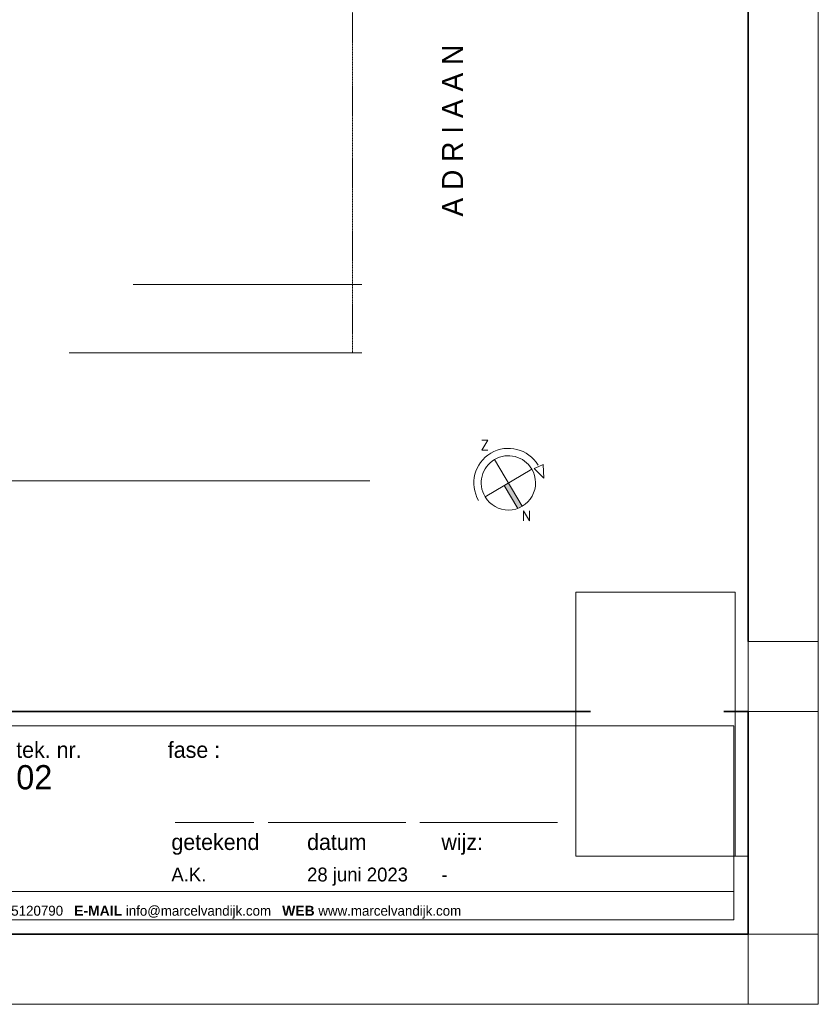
# Model space of a CAD drawing. Header units: millimetres. Extents: x 0 to 10560344, y -63228 to 177747.
# Tile 116 of 126: x 206124 to 228897, y 45511 to 73591. Entities that reach past the tile are written whole.
import ezdxf

# ---------------------------------------------------------------- set-up
doc = ezdxf.new("R2010")
doc.units = ezdxf.units.MM
doc.linetypes.add('DASHDOT', pattern=[25.4, 12.7, -6.35, 0, -6.35])
for name, color, linetype, lineweight in [('005', 9, 'Continuous', 5), ('008', 8, 'Continuous', 9), ('013', 220, 'Continuous', 13), ('035', 82, 'Continuous', 35), ('hatch013', 201, 'Continuous', 13), ('text008', 8, 'Continuous', 9), ('text018', 1, 'Continuous', 20)]:
    doc.layers.add(name, color=color, linetype=linetype, lineweight=lineweight)
doc.layers.add('AL22----_BINNENWAND', color=7, linetype='Continuous')
doc.layers.add('xx HIDDEN', color=30, linetype='Continuous', lineweight=0, plot=False)
doc.layers.add('xxhiddenxx', color=40, linetype='Continuous', lineweight=0, plot=False)
doc.styles.add('Century 2 teksten', font='GOTHIC.TTF', dxfattribs={"height": 2})
doc.styles.add('mvd', font='GOTHIC.TTF')
doc.styles.get("Standard").update_dxf_attribs({"font": 'simplex.shx'})
picture_1 = doc.add_image_def('image1.jpg', size_in_pixel=(564, 937))

# ---------------------------------------------------------------- blocks, each defined once
blk = doc.blocks.new('kader MvD A3')
at = {"layer": '008', "transparency": 33554687}
for p, q in [((-71.37, 16.12), (-82.74, 16.12)), ((-49.45, 16.12), (-69.31, 16.12)), ((-27.53, 16.12), (-47.4, 16.12))]:
    blk.add_line(p, q, dxfattribs=at)
at = {"layer": '035', "transparency": 33554687}
blk.add_line((-228.91, 0), (-228.91, 31.97), dxfattribs=at)
for points in [[(-228.69, 0), (-228.69, 0), (0, 0), (0, 32.15), (-3.5, 32.15)], [(-22.76, 32.15), (-228.69, 32.15)]]:
    blk.add_lwpolyline(points, dxfattribs=at)
at = {"layer": 'xx HIDDEN'}
blk.add_lwpolyline([(-1.9, 11.25), (0, 11.25)], dxfattribs=at)
at = {"layer": 'xxhiddenxx', "transparency": 33554687}
for p, q in [((-226.86, 29.91), (-226.86, 1.87)), ((-2.05, 30.1), (-226.64, 30.1)), ((-2.05, 2.05), (-2.05, 30.1)), ((-226.64, 6.16), (-2.05, 6.16)), ((-226.64, 2.05), (-2.05, 2.05))]:
    blk.add_line(p, q, dxfattribs=at)
at = {"layer": 'text008', "transparency": 33554687, "char_height": 2.31, "attachment_point": 1, "style": 'mvd'}
for s, insert in [('opdrachtgever :', (-224.28, 27.68)), ('project :', (-172.63, 27.87)), ('projectnr.', (-126.76, 27.78)), ('tek. nr.', (-105.7, 27.78)), ('fase :', (-83.81, 27.78)), ('schaal', (-126.68, 17.98)), ('getekend', (-83.29, 14.47)), ('datum', (-63.7, 14.47)), ('wijz:', (-44.3, 14.47))]:
    blk.add_mtext(s, dxfattribs=dict(at, insert=insert))
at = {"layer": 'text018', "transparency": 33554687, "insert": (-102.06, 3.17), "char_height": 1.43835, "attachment_point": 5, "style": 'mvd'}
blk.add_mtext('{\\fArial|b1|i0|c0|p34;ADRES} DEUTZSTRAAT 19, 2342 AC OEGSTGEEST   {\\fArial|b1|i0|c0|p34;TEL} 071 5120790   {\\fArial|b1|i0|c0|p34;E-MAIL} info@marcelvandijk.com   {\\fArial|b1|i0|c0|p34;WEB} www.marcelvandijk.com', dxfattribs=at)
at = {"layer": 'text018', "style": 'Century 2 teksten'}
for tag, p, height in [('OMSCHRIJVING_ETIKET', (-228.91, 34.1), 4), ('PROJECTNR:', (-126.76, 20.92), 3.5), ('TEKENINGNR:', (-105.7, 20.92), 3.5), ('OPDRACHTGEVER:', (-224.28, 20.82), 2), ('PROJECT:', (-172.63, 21.01), 2), ('FASE', (-83.81, 20.92), 3), ('ADRES_OPDRACHTGEVER:', (-224.28, 17.1), 2), ('ADRES_PROJECT:', (-172.63, 17.28), 2), ('POSTCODE_OPDRACHTGEVER:', (-224.28, 13.29), 2), ('POSTCODE_PROJECT:', (-172.63, 13.48), 2), ('SCHAAL:', (-126.68, 11.12), 2), ('GETEKEND', (-83.29, 7.61), 2), ('DATUM', (-63.7, 7.61), 2), ('WIJZIGINGSDATUM', (-44.3, 7.61), 2)]:
    blk.add_attdef(tag, p, '', height=height, dxfattribs=at)
at = {"layer": '005'}
image = blk.add_image(picture_1, insert=(-24.88, 11.25), size_in_units=(22.98, 38.17), dxfattribs=at)
image.dxf.flags = 7

msp = doc.modelspace()

# ---------------------------------------------------------------- hatches: boundary and pattern name
at = {"layer": 'hatch013'}
msp.add_hatch(color=7, dxfattribs=at).paths.add_polyline_path([(220059.3, 60381.1), (219938.4, 60309.5), (220326.8, 59653.9, 0.045627), (220454.3, 59714.4)])

# ---------------------------------------------------------------- linework, layer by layer
at = {"layer": '008', "color": 7, "linetype": 'DASHDOT', "ltscale": 0.1}
msp.add_line((215612.7, 64087.4), (215612.7, 98521.7), dxfattribs=at)
at = {"layer": '008', "color": 7}
for p, q in [((220454.3, 59714.4), (219664.4, 61047.8)), ((220726, 60776), (219392.7, 59986.2)), ((220326.8, 59653.9), (219938.4, 60309.5))]:
    msp.add_line(p, q, dxfattribs=at)
for points in [[(221072.5, 60518.8), (220793.6, 60790.5), (220923.6, 60849.1)], [(221072.5, 60518.8), (221053.7, 60907.6), (220923.6, 60849.1)]]:
    msp.add_lwpolyline(points, dxfattribs=at)
for radius, start, end in [(985.7, 30.64037, 210.64037), (774.9, 30.64037, 210.64037), (774.9, 210.64037, 30.64037)]:
    msp.add_arc((220059.3, 60381.1), radius, start, end, dxfattribs=at)
at = {"layer": '035'}
msp.add_lwpolyline([(226896.6, 55859.4), (226896.6, 102910.9), (146896.6, 102910.9), (146896.6, 47510.9), (179740.2, 47510.9)], dxfattribs=at)
at = {"layer": 'xx HIDDEN', "color": 7, "ltscale": 0.025}
for p, q in [((209361.6, 66037.6), (215880.9, 66037.6)), ((207536.1, 64087.4), (215880.9, 64087.4)), ((216106.4, 60443.8), (196616.2, 60443.8))]:
    msp.add_line(p, q, dxfattribs=at)
at = {"layer": 'xx HIDDEN'}
for points in [[(144896.6, 104910.9), (144896.6, 45510.9), (228896.6, 45510.9), (228896.6, 104910.9)], [(226896.6, 55859.4), (228896.6, 55859.4), (228896.6, 53859.4), (226896.6, 53859.4)], [(226896.6, 47510.9), (228896.6, 47510.9), (228896.6, 45510.9), (226896.6, 45510.9)]]:
    msp.add_lwpolyline(points, close=True, dxfattribs=at)

# ---------------------------------------------------------------- block references
at = {"layer": 'AL22----_BINNENWAND'}
ref = msp.add_blockref('kader MvD A3', (226896.6, 47510.9), dxfattribs=dict(at, xscale=197.456948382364, yscale=197.456948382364, zscale=197.456948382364))
ref.add_attrib('OPDRACHTGEVER:', 'SCOL', (182611.1, 51622.7), dxfattribs={"layer": 'text018', "height": 394.91, "style": 'Century 2 teksten'})
ref.add_attrib('ADRES_OPDRACHTGEVER:', 'Mariënpoelstraat 4', (182611.1, 50886.5), dxfattribs={"layer": 'text018', "height": 394.914, "style": 'Century 2 teksten'})
ref.add_attrib('POSTCODE_OPDRACHTGEVER:', '2334 CZ Leiden', (182611.1, 50135.8), dxfattribs={"layer": 'text018', "height": 394.914, "style": 'Century 2 teksten'})
ref.add_attrib('PROJECT:', 'Leidse Houtschool', (192810, 51659.3), dxfattribs={"layer": 'text018', "height": 394.914, "style": 'Century 2 teksten'})
ref.add_attrib('ADRES_PROJECT:', 'Adriaan Pauwstraat 1', (192810, 50923.1), dxfattribs={"layer": 'text018', "height": 394.914, "style": 'Century 2 teksten'})
ref.add_attrib('POSTCODE_PROJECT:', '2334 CE, Leiden', (192810, 50172.4), dxfattribs={"layer": 'text018', "height": 394.914, "style": 'Century 2 teksten'})
ref.add_attrib('PROJECTNR:', '8159', (201866.3, 51641.4), dxfattribs={"layer": 'text018', "height": 691.1, "style": 'Century 2 teksten'})
ref.add_attrib('TEKENINGNR:', '02', (206025.9, 51641.4), dxfattribs={"layer": 'text018', "height": 691.1, "style": 'Century 2 teksten'})
ref.add_attrib('GETEKEND', 'A.K.', (210449.8, 49014.4), dxfattribs={"layer": 'text018', "height": 394.91, "style": 'Century 2 teksten'})
ref.add_attrib('DATUM', '28 juni 2023', (214319, 49014.4), dxfattribs={"layer": 'text018', "height": 394.914, "style": 'Century 2 teksten'})
ref.add_attrib('WIJZIGINGSDATUM', '-', (218148.8, 49014.4), dxfattribs={"layer": 'text018', "height": 394.9, "style": 'Century 2 teksten'})
ref.add_attrib('SCHAAL:', '1:200', (201882.7, 49707.6), dxfattribs={"layer": 'text018', "height": 394.91, "style": 'Century 2 teksten'})
ref.add_attrib('OMSCHRIJVING_ETIKET', 'Brandveiligheidsvoorzieningen begane grond', (181696.6, 54244.4), dxfattribs={"layer": 'text018', "height": 789.828, "style": 'Century 2 teksten'})

# ---------------------------------------------------------------- texts
at = {"layer": '013', "color": 7, "char_height": 281.1, "width": 2357.919, "attachment_point": 5}
for s, insert in [('Z', (219385.8, 61454.8)), ('N', (220578.6, 59441.1))]:
    msp.add_mtext(s, dxfattribs=dict(at, insert=insert))
at = {"layer": 'text008', "color": 1, "insert": (218166.4, 67976.5), "char_height": 600, "attachment_point": 1, "rotation": 90, "line_spacing_factor": 0.8, "style": 'mvd'}
msp.add_mtext('A D R I A A N     P A U W S T R A A T', dxfattribs=at)

doc.saveas('drawing.dxf')
